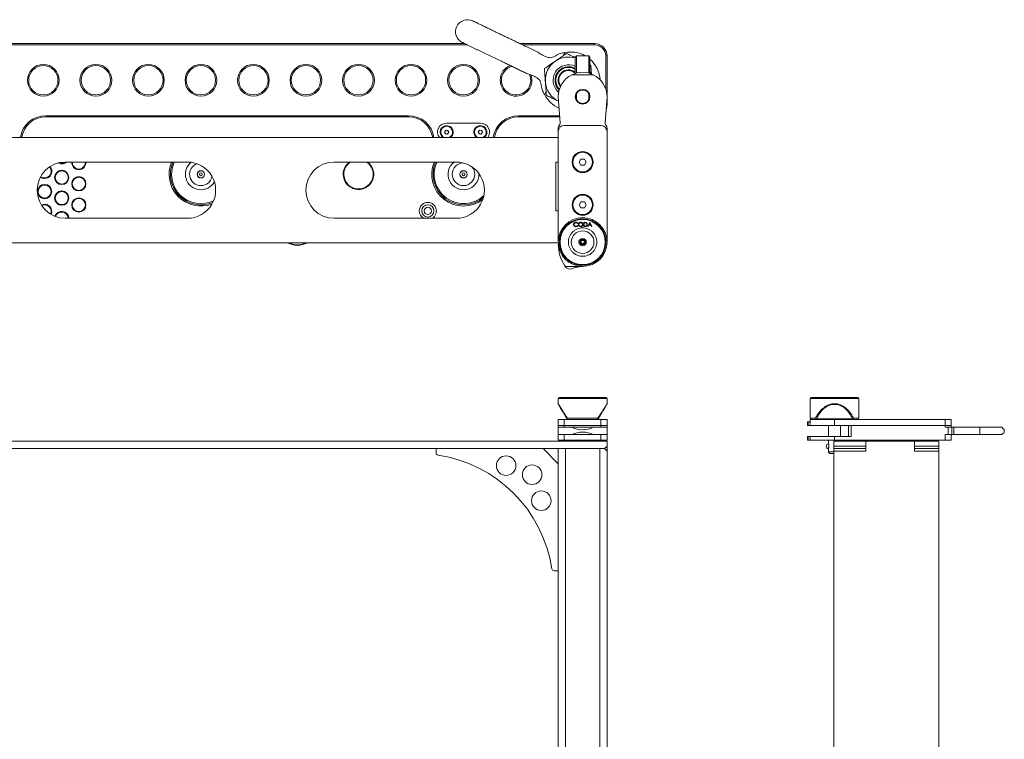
# Model space of a CAD drawing. Header units: millimetres. Extents: x -1676 to 1170, y -198 to 1090.
# Tile 8 of 20: x -1012 to -206, y 501 to 1090. Entities that reach past the tile are written whole.
import ezdxf

# ---------------------------------------------------------------- set-up
doc = ezdxf.new("R2010")
doc.units = ezdxf.units.MM

msp = doc.modelspace()

# ---------------------------------------------------------------- linework, layer by layer
at = {"color": 7, "linetype": 'Continuous', "lineweight": 15}
for p, q in [((-645.501, 1069.885), (-1167.636, 1069.885)), ((-1165.555, 1070.885), (-647.581, 1070.885)), ((-602.398, 1070.885), (-541.068, 1070.885)), ((-541.068, 1069.885), (-600.321, 1069.885)), ((-541.068, 1069.885), (-541.068, 1070.885)), ((-556.068, 1060.885), (-557.068, 1059.885)), ((-557.068, 1046.463), (-557.068, 1059.885)), ((-546.068, 1060.885), (-556.068, 1060.885)), ((-556.068, 1060.885), (-556.068, 1046.75)), ((-548.909, 1060.885), (-550.366, 1061.648)), ((-545.068, 1059.885), (-546.068, 1060.885)), ((-546.068, 1046.75), (-546.068, 1060.885)), ((-545.068, 1059.885), (-545.068, 1046.463)), ((-532.068, 1033.63), (-532.068, 1060.885)), ((-531.068, 1060.885), (-532.068, 1060.885)), ((-531.068, 1060.885), (-531.068, 1020.885)), ((-557.753, 1050.9), (-557.068, 1050.541)), ((-544.401, 1053.287), (-545.068, 1053.608)), ((-559.786, 1045.385), (-542.35, 1045.385)), ((-569.386, 1006.017), (-571.068, 1027.385)), ((-556.068, 1029.676), (-556.068, 1025.093)), ((-546.068, 1025.093), (-546.068, 1029.676)), ((-531.068, 1027.385), (-532.75, 1006.017)), ((-990.568, 1011.885), (-693.568, 1011.885)), ((-990.568, 1010.885), (-990.568, 1011.885)), ((-693.568, 1010.885), (-990.568, 1010.885)), ((-693.568, 1010.885), (-693.568, 1011.885)), ((-603.568, 1011.885), (-569.848, 1011.885)), ((-603.568, 1010.885), (-603.568, 1011.885)), ((-569.77, 1010.885), (-603.568, 1010.885)), ((-664.116, 998.441), (-663.195, 999.922)), ((-663.195, 999.922), (-661.453, 999.865)), ((-634.778, 1005.885), (-662.368, 1005.885)), ((-661.453, 999.865), (-660.63, 998.328)), ((-636.516, 998.441), (-635.595, 999.922)), ((-635.595, 999.922), (-633.853, 999.865)), ((-633.853, 999.865), (-633.03, 998.328)), ((-571.068, 998.885), (-571.068, 1001.301)), ((-536.068, 1003.885), (-566.068, 1003.885)), ((-531.068, 1001.301), (-531.068, 998.885)), ((-1278.068, 993.885), (-571.068, 993.885)), ((-663.294, 996.904), (-664.116, 998.441)), ((-661.551, 996.847), (-663.294, 996.904)), ((-660.63, 998.328), (-661.551, 996.847)), ((-635.694, 996.904), (-636.516, 998.441)), ((-633.951, 996.847), (-635.694, 996.904)), ((-633.03, 998.328), (-633.951, 996.847)), ((-571.068, 908.385), (-571.068, 998.885)), ((-531.068, 998.885), (-531.068, 908.385)), ((-552.512, 976.385), (-553.955, 973.885)), ((-549.625, 976.385), (-552.512, 976.385)), ((-548.181, 973.885), (-549.625, 976.385)), ((-974.568, 973.926), (-874.568, 973.926)), ((-754.568, 973.926), (-654.568, 973.926)), ((-573.068, 973.885), (-571.068, 973.885)), ((-573.068, 933.885), (-573.068, 973.885)), ((-553.955, 973.885), (-552.512, 971.385)), ((-552.512, 971.385), (-549.625, 971.385)), ((-549.625, 971.385), (-548.181, 973.885)), ((-552.512, 941.385), (-553.955, 938.885)), ((-553.955, 938.885), (-552.512, 936.385)), ((-549.625, 941.385), (-552.512, 941.385)), ((-552.512, 936.385), (-549.625, 936.385)), ((-548.181, 938.885), (-549.625, 941.385)), ((-549.625, 936.385), (-548.181, 938.885)), ((-874.568, 927.843), (-974.568, 927.843)), ((-654.568, 927.843), (-754.568, 927.843)), ((-571.068, 933.885), (-573.068, 933.885)), ((-555.053, 923.908), (-555.328, 923.698)), ((-555.328, 921.903), (-555.053, 921.695)), ((-550.117, 924.551), (-549.41, 924.551)), ((-550.117, 921.051), (-550.117, 924.551)), ((-549.033, 921.051), (-550.117, 921.051)), ((-549.557, 924.192), (-549.803, 924.192)), ((-549.803, 924.192), (-549.803, 921.409)), ((-549.803, 921.409), (-549.401, 921.409)), ((-546.797, 921.05), (-545.136, 924.55)), ((-546.454, 921.05), (-546.797, 921.05)), ((-545.922, 922.172), (-546.454, 921.05)), ((-544.335, 922.172), (-545.922, 922.172)), ((-545.118, 923.868), (-545.751, 922.531)), ((-545.751, 922.531), (-544.501, 922.531)), ((-545.136, 924.55), (-545.092, 924.55)), ((-544.501, 922.531), (-545.118, 923.868)), ((-545.092, 924.55), (-543.476, 921.05)), ((-543.818, 921.05), (-544.335, 922.172)), ((-543.476, 921.05), (-543.818, 921.05)), ((-571.078, 907.885), (-1278.058, 907.885)), ((-551.068, 888.385), (-564.309, 888.385)), ((-538.506, 892.822), (-538.458, 892.906)), ((-538.449, 892.897), (-538.335, 892.984)), ((-571.068, 780.23), (-571.068, 776.007)), ((-551.068, 781.23), (-569.568, 781.23)), ((-532.568, 781.23), (-551.068, 781.23)), ((-531.068, 776.007), (-531.068, 780.23)), ((-364.853, 780.23), (-364.853, 764.23)), ((-363.853, 781.23), (-325.853, 781.23)), ((-326.353, 781.23), (-363.353, 781.23)), ((-324.853, 764.23), (-324.853, 780.23)), ((-571.081, 763.23), (-571.081, 758.23)), ((-571.068, 763.23), (-571.081, 763.23)), ((-571.068, 758.23), (-571.081, 758.23)), ((-571.068, 758.23), (-571.068, 763.23)), ((-566.068, 763.23), (-571.068, 763.23)), ((-566.068, 758.23), (-571.068, 758.23)), ((-571.068, 758.23), (-571.068, 756.73)), ((-566.068, 758.23), (-566.068, 763.23)), ((-566.068, 763.23), (-536.068, 763.23)), ((-536.068, 758.23), (-566.068, 758.23)), ((-566.068, 756.73), (-566.068, 758.23)), ((-563.86, 763.715), (-563.72, 763.534)), ((-563.859, 763.715), (-563.86, 763.715)), ((-563.72, 763.534), (-563.859, 763.715)), ((-563.63, 764.23), (-538.506, 764.23)), ((-538.277, 763.715), (-538.416, 763.534)), ((-536.068, 763.23), (-536.068, 758.23)), ((-531.068, 763.23), (-536.068, 763.23)), ((-531.068, 758.23), (-536.068, 758.23)), ((-536.068, 758.23), (-536.068, 756.73)), ((-531.068, 758.23), (-531.068, 763.23)), ((-531.068, 756.73), (-531.068, 758.23)), ((-366.926, 761.23), (-366.926, 758.23)), ((-366.926, 761.23), (-366.537, 761.23)), ((-366.537, 758.23), (-366.926, 758.23)), ((-366.537, 761.23), (-366.537, 758.23)), ((-364.853, 761.23), (-366.537, 761.23)), ((-364.853, 758.23), (-366.537, 758.23)), ((-364.853, 763.23), (-364.853, 761.23)), ((-344.853, 763.23), (-364.853, 763.23)), ((-364.853, 758.23), (-364.853, 761.23)), ((-344.853, 758.23), (-364.853, 758.23)), ((-359.638, 763.715), (-359.977, 763.534)), ((-330.069, 763.715), (-359.638, 763.715)), ((-349.853, 758.23), (-349.853, 749.23)), ((-344.853, 758.23), (-344.853, 763.23)), ((-254.353, 763.23), (-344.853, 763.23)), ((-254.353, 758.23), (-344.853, 758.23)), ((-339.853, 749.23), (-339.853, 758.23)), ((-333.353, 758.23), (-333.353, 749.23)), ((-331.353, 758.23), (-331.353, 749.23)), ((-254.353, 758.23), (-331.353, 758.23)), ((-329.729, 763.534), (-330.069, 763.715)), ((-254.353, 758.23), (-254.353, 763.23)), ((-249.353, 763.23), (-254.353, 763.23)), ((-249.353, 758.23), (-254.353, 758.23)), ((-254.353, 758.23), (-254.353, 756.73)), ((-249.353, 758.23), (-249.353, 763.23)), ((-249.353, 756.73), (-249.353, 758.23)), ((-571.068, 756.73), (-571.068, 750.73)), ((-559.786, 756.73), (-571.068, 756.73)), ((-571.068, 750.73), (-559.786, 750.73)), ((-571.068, 746.23), (-571.068, 750.73)), ((-566.068, 750.73), (-566.068, 746.23)), ((-542.35, 756.73), (-559.786, 756.73)), ((-559.786, 750.73), (-542.35, 750.73)), ((-531.068, 756.73), (-542.35, 756.73)), ((-542.35, 750.73), (-531.068, 750.73)), ((-536.068, 750.73), (-536.068, 746.23)), ((-531.068, 750.73), (-531.068, 756.73)), ((-531.068, 750.73), (-531.068, 746.23)), ((-251.936, 756.73), (-254.353, 756.73)), ((-254.353, 750.73), (-251.936, 750.73)), ((-254.353, 746.23), (-254.353, 750.73)), ((-251.936, 750.73), (-251.936, 756.73)), ((-248.68, 756.73), (-251.936, 756.73)), ((-251.936, 750.73), (-248.68, 750.73)), ((-249.353, 750.73), (-249.353, 746.23)), ((-248.68, 750.73), (-248.68, 756.73)), ((-247.221, 756.73), (-248.68, 756.73)), ((-248.68, 750.73), (-247.221, 750.73)), ((-247.221, 750.73), (-247.221, 756.73)), ((-225.853, 756.73), (-247.221, 756.73)), ((-247.221, 750.73), (-225.853, 750.73)), ((-225.853, 756.73), (-225.853, 750.73)), ((-207.853, 756.73), (-225.853, 756.73)), ((-225.853, 750.73), (-207.853, 750.73)), ((-205.853, 752.73), (-205.853, 754.73)), ((-531.068, 745.23), (-1318.068, 745.23)), ((-571.081, 749.23), (-571.081, 746.23)), ((-571.068, 749.23), (-571.081, 749.23)), ((-571.068, 746.23), (-571.081, 746.23)), ((-566.068, 746.23), (-571.068, 746.23)), ((-570.568, 745.73), (-570.568, 745.23)), ((-558.434, 745.73), (-570.568, 745.73)), ((-536.068, 746.23), (-566.068, 746.23)), ((-558.434, 745.73), (-558.434, 745.23)), ((-543.703, 745.73), (-558.434, 745.73)), ((-556.068, 746.23), (-556.068, 745.73)), ((-555.068, 746.23), (-555.068, 745.73)), ((-547.068, 745.73), (-547.068, 746.23)), ((-546.068, 745.73), (-546.068, 746.23)), ((-543.703, 745.73), (-543.703, 745.23)), ((-531.568, 745.73), (-543.703, 745.73)), ((-531.068, 746.23), (-536.068, 746.23)), ((-531.568, 745.73), (-531.568, 745.23)), ((-531.068, 741.23), (-531.068, 745.23)), ((-366.926, 749.23), (-366.926, 746.23)), ((-366.926, 749.23), (-366.537, 749.23)), ((-366.537, 746.23), (-366.926, 746.23)), ((-366.537, 749.23), (-366.537, 746.23)), ((-364.853, 749.23), (-366.537, 749.23)), ((-364.853, 746.23), (-366.537, 746.23)), ((-364.853, 746.23), (-364.853, 749.23)), ((-344.853, 749.23), (-364.853, 749.23)), ((-344.853, 746.23), (-364.853, 746.23)), ((-349.853, 746.23), (-349.853, 743.21)), ((-345.353, 741.23), (-345.353, 745.23)), ((-319.353, 745.23), (-345.353, 745.23)), ((-344.853, 746.23), (-344.853, 749.23)), ((-331.353, 749.23), (-344.853, 749.23)), ((-254.353, 746.23), (-344.853, 746.23)), ((-339.853, 745.23), (-339.853, 746.23)), ((-338.853, 745.73), (-338.853, 745.23)), ((-259.853, 745.73), (-338.853, 745.73)), ((-319.353, 741.23), (-319.353, 745.23)), ((-319.353, 737.23), (-319.353, 745.23)), ((-319.353, 745.23), (-279.353, 745.23)), ((-318.353, 746.23), (-318.353, 745.73)), ((-310.353, 745.73), (-310.353, 746.23)), ((-283.353, 746.23), (-283.353, 745.73)), ((-279.353, 741.23), (-279.353, 745.23)), ((-259.353, 745.23), (-279.353, 745.23)), ((-279.353, 745.23), (-279.353, 737.23)), ((-275.353, 745.73), (-275.353, 746.23)), ((-259.853, 745.73), (-259.853, 745.23)), ((-259.353, 741.23), (-259.353, 745.23)), ((-249.353, 746.23), (-254.353, 746.23)), ((-533.068, 739.23), (-1316.068, 739.23)), ((-671.068, 735.96), (-671.068, 739.23)), ((-583.381, 739.23), (-571.068, 726.917)), ((-571.068, 739.23), (-565.068, 739.23)), ((-571.068, 488.33), (-571.068, 739.23)), ((-565.068, 488.33), (-565.068, 739.23)), ((-537.068, 470.946), (-537.068, 739.23)), ((-537.068, 739.23), (-533.068, 739.23)), ((-533.068, 739.23), (-531.068, 741.23)), ((-531.068, 737.23), (-533.068, 739.23)), ((-531.068, 737.23), (-531.068, 741.23)), ((-531.068, 447.73), (-531.068, 737.23)), ((-349.853, 739.25), (-349.853, 736.73)), ((-349.853, 736.73), (-348.853, 735.23)), ((-349.853, 736.73), (-345.353, 736.73)), ((-348.853, 735.23), (-345.353, 735.23)), ((-345.353, 741.23), (-319.353, 741.23)), ((-345.353, 739.23), (-345.353, 741.23)), ((-319.353, 739.23), (-345.353, 739.23)), ((-345.353, 737.23), (-345.353, 739.23)), ((-319.353, 737.23), (-345.353, 737.23)), ((-345.353, 147.23), (-345.353, 737.23)), ((-279.353, 741.23), (-259.353, 741.23)), ((-259.353, 739.23), (-279.353, 739.23)), ((-259.353, 737.23), (-279.353, 737.23)), ((-259.353, 741.23), (-259.353, 739.23)), ((-259.353, 739.23), (-259.353, 737.23)), ((-259.353, 737.23), (-259.353, 147.23)), ((-571.068, 639.23), (-574.337, 639.23))]:
    msp.add_line(p, q, dxfattribs=at)
at = {"color": 8, "linetype": 'Continuous', "lineweight": 15}
for p, q in [((-531.068, 1020.885), (-531.58, 1020.885)), ((-635.905, 963.885), (-635.916, 964.413)), ((-531.068, 780.23), (-571.068, 780.23)), ((-324.853, 780.23), (-364.853, 780.23)), ((-364.853, 764.23), (-360.416, 764.23)), ((-329.29, 764.23), (-324.853, 764.23))]:
    msp.add_line(p, q, dxfattribs=at)
at = {"color": 7, "linetype": 'Continuous', "lineweight": 15, "flags": 128}
for points in [[(-544.273, 1046.195), (-544.591, 1047.188), (-545.068, 1048.411)], [(-986.206, 930.998), (-985.837, 932.027), (-985.653, 933.481)], [(-205.853, 754.73), (-205.98, 754.857), (-206.359, 755.236), (-206.986, 755.863), (-207.853, 756.73)], [(-207.853, 750.73), (-206.986, 751.596), (-206.359, 752.223), (-205.98, 752.603), (-205.853, 752.73)]]:
    msp.add_lwpolyline(points, dxfattribs=at)
at = {"color": 7, "linetype": 'Continuous', "lineweight": 15}
for centre, radius in [((-992.568, 1040.885), 13), ((-992.568, 1040.885), 12), ((-949.568, 1040.885), 13), ((-949.568, 1040.885), 12), ((-906.568, 1040.885), 13), ((-906.568, 1040.885), 12), ((-863.568, 1040.885), 13), ((-863.568, 1040.885), 12), ((-820.568, 1040.885), 13), ((-820.568, 1040.885), 12), ((-777.568, 1040.885), 13), ((-777.568, 1040.885), 12), ((-734.568, 1040.885), 13), ((-734.568, 1040.885), 12), ((-691.568, 1040.885), 13), ((-691.568, 1040.885), 12), ((-648.568, 1040.885), 13), ((-648.568, 1040.885), 12), ((-551.068, 1027.385), 6), ((-551.068, 1027.385), 5.5), ((-551.068, 973.885), 8.6), ((-551.068, 973.885), 8), ((-977.503, 961.285), 5.85), ((-977.503, 961.285), 5.35), ((-963.503, 956.096), 5.85), ((-963.503, 956.096), 5.35), ((-863.568, 963.885), 3), ((-863.568, 963.885), 2.9), ((-863.568, 963.885), 1.149), ((-648.568, 963.885), 3), ((-648.568, 963.885), 2.9), ((-648.568, 963.885), 1.149), ((-991.503, 949.757), 5.85), ((-991.503, 949.757), 5.35), ((-977.503, 944.401), 5.85), ((-977.503, 944.401), 5.35), ((-963.503, 938.739), 5.85), ((-963.503, 938.739), 5.35), ((-551.068, 938.885), 8.6), ((-551.068, 938.885), 8), ((-677.763, 933.885), 5), ((-677.763, 933.885), 3), ((-551.068, 908.385), 20), ((-551.068, 908.385), 18.5), ((-551.068, 908.385), 9.245), ((-551.068, 908.385), 3), ((-551.068, 908.385), 2.25), ((-551.068, 908.385), 1.9), ((-551.068, 908.385), 1.4), ((-613.693, 725.355), 8), ((-592.407, 717.891), 8), ((-584.943, 696.605), 8)]:
    msp.add_circle(centre, radius, dxfattribs=at)
for centre, radius, start, end in [((-645.347, 1080.686), 9.8, 64.319703, 154.325792), ((-645.348, 1080.684), 9.8, 154.317648, 244.32389), ((-560.766, 1040.018), 24, 64.321733, 101.502515), ((-541.068, 1060.885), 10, 0, 90), ((-541.068, 1060.885), 9, 0, 90), ((-562.568, 1040.885), 19.05, 124.321733, 184.321733), ((-562.568, 1040.885), 19.05, 73.219025, 124.321733), ((-560.766, 1040.018), 24, 3.314345, 49.151344), ((-605.568, 1040.885), 13, 110.757831, 180), ((-605.568, 1040.885), 12, 105.829893, 180), ((-562.568, 1040.885), 12.7, 64.321733, 230.112453), ((-562.568, 1040.885), 11.113, 64.321733, 225.956876), ((-562.568, 1040.885), 11, 60, 225.646663), ((-562.568, 1040.885), 10.5, 58.411864, 224.236635), ((-562.568, 1040.885), 8.5, 49.679785, 217.907131), ((-562.568, 1040.885), 8, 46.567463, 216.080504), ((-605.568, 1040.885), 13, 180, 19.936564), ((-605.568, 1040.885), 12, 180, 24.10828), ((-551.068, 1027.385), 20, 115.841933, 180), ((-551.068, 1027.385), 20, 64.158067, 115.841933), ((-551.068, 1027.385), 20, 0, 64.158067), ((-562.568, 1040.885), 19.05, 184.321733, 244.321733), ((-560.766, 1040.018), 24, 207.126892, 246.514576), ((-541.068, 1020.885), 10, 336.570582, 0), ((-990.568, 990.885), 21, 90, 171.786789), ((-990.568, 990.885), 20, 90, 171.373073), ((-693.568, 990.885), 21, 8.213211, 90), ((-693.568, 990.885), 20, 8.626927, 90), ((-603.568, 990.885), 21, 90, 171.786789), ((-603.568, 990.885), 20, 90, 171.373073), ((-662.368, 998.385), 7.5, 90, 216.869898), ((-662.373, 998.385), 5.4, 0, 236.44269), ((-662.373, 998.385), 4.82, 28.136783, 249.004722), ((-662.373, 998.385), 1.51, 88.136783, 148.136783), ((-662.373, 998.385), 1.51, 28.136783, 88.136783), ((-662.373, 998.385), 4.82, 290.995278, 28.136783), ((-634.773, 998.385), 5.4, 0, 236.44269), ((-634.773, 998.385), 4.82, 28.136783, 249.004722), ((-634.773, 998.385), 1.51, 88.136783, 148.136783), ((-634.778, 998.385), 7.5, 323.130102, 90), ((-634.773, 998.385), 1.51, 28.136783, 88.136783), ((-634.773, 998.385), 4.82, 290.995278, 28.136783), ((-566.068, 1001.301), 5, 139.365668, 180), ((-566.068, 998.885), 5, 90, 180), ((-571.38, 1005.86), 2, 319.365668, 4.5), ((-536.068, 998.885), 5, 0, 90), ((-530.756, 1005.86), 2, 175.5, 220.634332), ((-536.068, 1001.301), 5, 0, 40.634332), ((-662.373, 998.385), 1.51, 148.136783, 208.136783), ((-662.373, 998.385), 1.51, 208.136783, 268.136783), ((-662.373, 998.385), 1.51, 268.136783, 328.136783), ((-662.373, 998.385), 1.51, 328.136783, 28.136783), ((-662.373, 998.385), 5.4, 303.55731, 0), ((-634.773, 998.385), 1.51, 148.136783, 208.136783), ((-634.773, 998.385), 1.51, 208.136783, 268.136783), ((-634.773, 998.385), 1.51, 268.136783, 328.136783), ((-634.773, 998.385), 1.51, 328.136783, 28.136783), ((-634.773, 998.385), 5.4, 303.55731, 0), ((-974.568, 950.885), 23.042, 90, 270), ((-991.503, 966.238), 5.35, 232.545369, 43.064904), ((-991.503, 966.238), 5.85, 270, 42.266655), ((-977.503, 978.302), 5.85, 240.918501, 270), ((-977.503, 978.302), 5.35, 247.110862, 305.11729), ((-977.503, 978.302), 5.85, 270, 311.577076), ((-963.503, 973.472), 5.85, 175.547473, 270), ((-963.503, 973.472), 5.35, 175.130388, 4.869612), ((-963.503, 973.472), 5.85, 270, 4.452527), ((-863.568, 963.885), 26, 157.280799, 290.335728), ((-863.568, 963.885), 24, 155.2664, 295.562915), ((-874.568, 950.885), 23.042, 269.999997, 90.000003), ((-754.568, 950.885), 23.042, 90, 270), ((-734.568, 963.885), 12.5, 126.550953, 180), ((-734.568, 963.885), 12.5, 180, 53.449047), ((-734.568, 963.885), 12, 180, 56.803687), ((-734.568, 963.885), 12, 123.196313, 180), ((-648.568, 963.885), 26, 157.280799, 307.176846), ((-648.568, 963.885), 24, 155.2664, 313.885617), ((-654.568, 950.885), 23.042, 269.999997, 90.000003), ((-991.503, 966.238), 5.85, 233.343618, 270), ((-991.503, 933.481), 5.85, 0, 116.680611), ((-991.503, 933.481), 5.35, 335.429982, 116.132224), ((-677.763, 933.885), 7, 300.335255, 180), ((-977.503, 927.606), 5.85, 2.323001, 161.507901), ((-977.503, 927.606), 5.35, 2.54024, 161.740548), ((-677.763, 933.885), 7, 180, 239.664745), ((-784.528, 923.335), 17.5, 241.988963, 298.011037), ((-536.16, 907.455), 34.92, 182.217814, 211.23428), ((-564.309, 890.385), 2, 211.23428, 270), ((-536.16, 907.455), 34.92, 211.23428, 213.51805), ((-561.355, 891.369), 5.058, 219.206153, 292.615246), ((-551.068, 866.885), 21.5, 90, 112.829518), ((-570.068, 780.23), 1, 90, 180), ((-532.068, 780.23), 1, 0, 90), ((-363.853, 780.23), 1, 90, 180), ((-325.853, 780.23), 1, 0, 90), ((-363.853, 764.23), 1, 180, 270), ((-325.853, 764.23), 1, 270, 0), ((-551.068, 774.73), 20, 244.158067, 295.841933), ((-551.068, 732.73), 20, 64.158067, 115.841933), ((-349.555, 741.23), 2, 98.187889, 261.896267), ((-669.068, 735.96), 2, 180, 261.301394), ((-686.18, 624.118), 111.144, 8.698606, 81.301394), ((-574.337, 641.23), 2, 188.698606, 270)]:
    msp.add_arc(centre, radius, start, end, dxfattribs=at)
at = {"color": 8, "linetype": 'Continuous', "lineweight": 15}
for centre, radius, start, end in [((-863.568, 963.885), 25, 156.317769, 292.950336), ((-863.568, 963.885), 12.663, 128.996512, 330.530778), ((-863.568, 963.885), 9.25, 110.218145, 349.309144), ((-648.568, 963.885), 25, 156.317769, 310.530359), ((-648.568, 963.885), 12.663, 127.532902, 0), ((-648.568, 963.885), 9.25, 90.075978, 0), ((-648.568, 963.885), 9.25, 0, 40.373749), ((-784.528, 923.335), 17.25, 243.592323, 296.407677)]:
    msp.add_arc(centre, radius, start, end, dxfattribs=at)
at = {"color": 7, "linetype": 'Continuous', "lineweight": 15}
for points, knots in [([(-565.546, 1063.537), (-566.101, 1063.481), (-567.344, 1063.356), (-569.341, 1062.96), (-571.441, 1061.897), (-573.51, 1060.736), (-575.474, 1059.705), (-577.432, 1059.261), (-579.184, 1059.546), (-581.722, 1060.258), (-584.915, 1062.009), (-588.825, 1064.581), (-593.156, 1066.626), (-597.252, 1068.401), (-601.145, 1070.265), (-604.984, 1072.151), (-608.799, 1074.001), (-612.286, 1075.671), (-615.569, 1077.241), (-618.743, 1078.763), (-621.967, 1080.315), (-625.191, 1081.868), (-628.28, 1083.354), (-631.386, 1084.847), (-634.367, 1086.28), (-637.063, 1087.576), (-639.24, 1088.623), (-640.793, 1089.37), (-640.996, 1089.467), (-641.101, 1089.517)], [0, 0, 0, 0, 0.0161071, 0.0360906, 0.0579696, 0.0831919, 0.104395, 0.1215286, 0.1399236, 0.1552434, 0.1994654, 0.2468758, 0.2945575, 0.3410131, 0.3861778, 0.4272826, 0.4660919, 0.5081606, 0.5380033, 0.5714766, 0.6119267, 0.6469011, 0.6858137, 0.728507, 0.7749834, 0.8253772, 0.8797302, 0.9379229, 1, 1, 1, 1]), ([(-649.594, 1071.852), (-649.515, 1071.815), (-649.364, 1071.742), (-648.203, 1071.184), (-646.582, 1070.404), (-644.597, 1069.45), (-642.408, 1068.397), (-640.148, 1067.31), (-637.917, 1066.237), (-635.063, 1064.865), (-631.407, 1063.111), (-626.825, 1060.91), (-622.183, 1058.669), (-617.89, 1056.594), (-613.965, 1054.72), (-610.407, 1053.044), (-607.004, 1051.421), (-603.791, 1049.772), (-600.489, 1048.052), (-597.035, 1046.465), (-593.701, 1045.349), (-591.324, 1044.446), (-589.838, 1043.714), (-588.818, 1043.134), (-587.643, 1042.304), (-586.576, 1041.368), (-585.618, 1040.014), (-585.059, 1038.067), (-584.688, 1035.72), (-584.267, 1033.379), (-583.663, 1031.512), (-582.8, 1030.161), (-582.331, 1029.404), (-582.121, 1029.065)], [0, 0, 0, 0, 0.05390059, 0.10405334, 0.15051404, 0.19321132, 0.23211418, 0.26726651, 0.2987283, 0.32667958, 0.37989552, 0.43156365, 0.48167977, 0.53043487, 0.56818264, 0.60666696, 0.64524803, 0.68196846, 0.72046056, 0.75847913, 0.79546993, 0.8242665, 0.83351259, 0.84481936, 0.85865411, 0.87542198, 0.88563269, 0.90607335, 0.93276131, 0.95413909, 0.9743861, 0.98852621, 1, 1, 1, 1]), ([(-582.393, 1050.416), (-580.918, 1051.423), (-577.94, 1053.456), (-574.862, 1055.557), (-573.309, 1056.618)], [0, 0, 0, 0, 0.4954581, 1, 1, 1, 1]), ([(-573.309, 1056.618), (-573.094, 1056.765), (-571.463, 1057.878), (-568.389, 1059.977), (-565.622, 1061.866), (-564.226, 1062.819)], [0, 0, 0, 0, 0.0701083, 0.5307937, 1, 1, 1, 1]), ([(-566.706, 1061.126), (-566.629, 1061.285), (-566.21, 1062.157), (-565.773, 1063.066), (-565.465, 1063.707), (-565.547, 1063.537), (-565.547, 1063.537)], [0, 0, 0, 0, 0.1007696, 0.5506836, 0.9998294, 1, 1, 1, 1]), ([(-557.068, 1059.378), (-558.262, 1059.952), (-560.682, 1061.115), (-563.034, 1062.246), (-564.226, 1062.819)], [0, 0, 0, 0, 0.4935233, 1, 1, 1, 1]), ([(-581.564, 1039.449), (-581.584, 1039.709), (-581.732, 1041.678), (-582.013, 1045.39), (-582.265, 1048.731), (-582.393, 1050.416)], [0, 0, 0, 0, 0.07010783, 0.53079366, 1, 1, 1, 1]), ([(-544.401, 1053.287), (-544.267, 1051.511), (-544.084, 1049.09), (-543.895, 1046.588), (-543.845, 1045.922)], [0, 0, 0, 0, 0.7338542, 1, 1, 1, 1]), ([(-580.735, 1028.482), (-580.87, 1030.263), (-581.141, 1033.858), (-581.422, 1037.574), (-581.564, 1039.449)], [0, 0, 0, 0, 0.4954579, 1, 1, 1, 1]), ([(-582.116, 1029.075), (-582.066, 1029.179), (-581.964, 1029.39), (-581.46, 1030.439), (-581.039, 1031.314), (-580.961, 1031.476)], [0, 0, 0, 0, 0.4437807, 0.896816, 1, 1, 1, 1]), ([(-570.823, 1023.716), (-571.723, 1024.149), (-573.844, 1025.168), (-577.171, 1026.768), (-579.543, 1027.909), (-580.735, 1028.482)], [0, 0, 0, 0, 0.2684067, 0.6323728, 1, 1, 1, 1]), ([(-570.068, 908.385), (-570.006, 909.544), (-569.879, 911.931), (-568.822, 915.472), (-567.069, 918.877), (-564.599, 921.915), (-562.058, 923.979), (-559.823, 925.284), (-557.539, 926.324), (-554.614, 927.166), (-551.068, 927.491), (-547.522, 927.166), (-543.981, 926.148), (-540.576, 924.383), (-537.537, 921.916), (-535.474, 919.374), (-534.169, 917.14), (-533.129, 914.856), (-532.287, 911.93), (-531.962, 908.384), (-532.287, 904.838), (-533.305, 901.297), (-535.069, 897.892), (-537.537, 894.854), (-540.079, 892.79), (-542.313, 891.485), (-544.597, 890.445), (-547.523, 889.603), (-551.068, 889.278), (-554.614, 889.604), (-558.155, 890.622), (-561.561, 892.386), (-564.599, 894.854), (-566.662, 897.395), (-567.968, 899.63), (-569.004, 901.914), (-569.88, 904.839), (-570.007, 907.226), (-570.068, 908.385)], [0, 0, 0, 0, 0.02912418, 0.05999293, 0.09214502, 0.12497936, 0.15781374, 0.1739082, 0.19000709, 0.22087581, 0.25000001, 0.27912419, 0.30999293, 0.34214499, 0.37497939, 0.40781377, 0.42390821, 0.44000709, 0.47087584, 0.50000003, 0.52912421, 0.55999295, 0.59214499, 0.62497937, 0.65781376, 0.67390821, 0.69000709, 0.72087581, 0.75000001, 0.77912422, 0.80999294, 0.84214499, 0.87497935, 0.90781375, 0.92390818, 0.94000707, 0.97087581, 1, 1, 1, 1]), ([(-551.068, 920.014), (-550.359, 919.976), (-548.898, 919.898), (-546.73, 919.251), (-544.646, 918.178), (-542.787, 916.666), (-541.276, 914.806), (-540.196, 912.722), (-539.573, 910.555), (-539.374, 908.384), (-539.573, 906.214), (-540.196, 904.047), (-541.276, 901.963), (-542.787, 900.103), (-544.646, 898.592), (-546.731, 897.513), (-548.898, 896.89), (-551.068, 896.691), (-553.239, 896.89), (-555.406, 897.513), (-557.49, 898.592), (-559.35, 900.103), (-560.86, 901.963), (-561.94, 904.047), (-562.563, 906.214), (-562.762, 908.385), (-562.563, 910.555), (-561.94, 912.722), (-560.86, 914.807), (-559.35, 916.666), (-557.49, 918.178), (-555.406, 919.251), (-553.238, 919.898), (-551.777, 919.976), (-551.068, 920.014)], [0, 0, 0, 0, 0.029129, 0.0600028, 0.0921602, 0.125, 0.1578398, 0.1899972, 0.220871, 0.25, 0.279129, 0.3100028, 0.3421601, 0.375, 0.4078398, 0.4399972, 0.470871, 0.5, 0.529129, 0.5600028, 0.5921602, 0.625, 0.6578398, 0.6899971, 0.720871, 0.75, 0.779129, 0.8100028, 0.8421602, 0.875, 0.9078398, 0.9399972, 0.970871, 1, 1, 1, 1]), ([(-558.463, 922.821), (-558.431, 923.095), (-558.367, 923.644), (-557.85, 924.245), (-557.226, 924.592), (-556.796, 924.624), (-556.58, 924.64)], [0, 0, 0, 0, 0.27951081, 0.5590797, 0.77937378, 1, 1, 1, 1]), ([(-558.02, 921.573), (-558.164, 921.785), (-558.423, 922.164), (-558.451, 922.62), (-558.463, 922.821)], [0, 0, 0, 0, 0.5590286, 1, 1, 1, 1]), ([(-556.6, 924.281), (-556.823, 924.256), (-557.27, 924.205), (-557.791, 923.825), (-558.101, 923.325), (-558.133, 922.973), (-558.149, 922.797)], [0, 0, 0, 0, 0.2798553, 0.5595201, 0.779686, 1, 1, 1, 1]), ([(-558.149, 922.797), (-558.123, 922.571), (-558.069, 922.118), (-557.631, 921.63), (-557.111, 921.357), (-556.756, 921.332), (-556.578, 921.32)], [0, 0, 0, 0, 0.27943608, 0.55892203, 0.77928396, 1, 1, 1, 1]), ([(-556.576, 920.961), (-556.886, 920.987), (-557.439, 921.034), (-557.842, 921.408), (-558.02, 921.573)], [0, 0, 0, 0, 0.55980365, 1, 1, 1, 1]), ([(-555.328, 923.698), (-555.531, 923.887), (-555.894, 924.224), (-556.383, 924.264), (-556.6, 924.281)], [0, 0, 0, 0, 0.5584275, 1, 1, 1, 1]), ([(-556.58, 924.64), (-556.244, 924.603), (-555.644, 924.537), (-555.234, 924.1), (-555.053, 923.908)], [0, 0, 0, 0, 0.5595166, 1, 1, 1, 1]), ([(-556.578, 921.32), (-556.307, 921.353), (-555.823, 921.412), (-555.48, 921.753), (-555.328, 921.903)], [0, 0, 0, 0, 0.5587735, 1, 1, 1, 1]), ([(-555.053, 921.695), (-555.161, 921.571), (-555.377, 921.324), (-555.896, 921.027), (-556.318, 920.986), (-556.576, 920.961)], [0, 0, 0, 0, 0.28041007, 0.56079454, 1, 1, 1, 1]), ([(-554.515, 922.785), (-554.482, 923.055), (-554.418, 923.595), (-553.939, 924.21), (-553.334, 924.577), (-552.91, 924.619), (-552.697, 924.64)], [0, 0, 0, 0, 0.2797298, 0.5593254, 0.7796801, 1, 1, 1, 1]), ([(-552.669, 920.961), (-552.941, 920.991), (-553.483, 921.051), (-554.086, 921.546), (-554.458, 922.146), (-554.496, 922.572), (-554.515, 922.785)], [0, 0, 0, 0, 0.2796636, 0.5593532, 0.7796351, 1, 1, 1, 1]), ([(-552.682, 924.281), (-552.903, 924.253), (-553.345, 924.195), (-553.85, 923.805), (-554.153, 923.31), (-554.185, 922.961), (-554.201, 922.787)], [0, 0, 0, 0, 0.2796257, 0.5593478, 0.7796284, 1, 1, 1, 1]), ([(-554.201, 922.787), (-554.174, 922.566), (-554.12, 922.125), (-553.697, 921.649), (-553.201, 921.362), (-552.855, 921.334), (-552.682, 921.32)], [0, 0, 0, 0, 0.2794147, 0.5590762, 0.7794775, 1, 1, 1, 1]), ([(-552.697, 924.64), (-552.423, 924.612), (-551.875, 924.554), (-551.261, 924.057), (-550.889, 923.448), (-550.853, 923.017), (-550.835, 922.802)], [0, 0, 0, 0, 0.2797671, 0.5593591, 0.77957238, 1, 1, 1, 1]), ([(-551.149, 922.803), (-551.176, 923.025), (-551.23, 923.469), (-551.656, 923.951), (-552.16, 924.23), (-552.508, 924.264), (-552.682, 924.281)], [0, 0, 0, 0, 0.2794684, 0.5588703, 0.7795156, 1, 1, 1, 1]), ([(-552.682, 921.32), (-552.46, 921.345), (-552.015, 921.396), (-551.5, 921.779), (-551.198, 922.278), (-551.165, 922.628), (-551.149, 922.803)], [0, 0, 0, 0, 0.27982981, 0.55938709, 0.7796527, 1, 1, 1, 1]), ([(-550.835, 922.802), (-550.866, 922.53), (-550.928, 921.987), (-551.426, 921.385), (-552.029, 921.015), (-552.456, 920.979), (-552.669, 920.961)], [0, 0, 0, 0, 0.2796318, 0.5593428, 0.7795974, 1, 1, 1, 1]), ([(-548.481, 924.093), (-548.681, 924.128), (-549.037, 924.191), (-549.398, 924.191), (-549.557, 924.192)], [0, 0, 0, 0, 0.5595424, 1, 1, 1, 1]), ([(-549.41, 924.551), (-549.2, 924.55), (-548.825, 924.55), (-548.46, 924.463), (-548.3, 924.424)], [0, 0, 0, 0, 0.560445, 1, 1, 1, 1]), ([(-549.401, 921.409), (-549.213, 921.409), (-548.876, 921.408), (-548.546, 921.471), (-548.401, 921.499)], [0, 0, 0, 0, 0.5604262, 1, 1, 1, 1]), ([(-547.245, 922.756), (-547.271, 922.494), (-547.322, 921.969), (-547.775, 921.343), (-548.413, 921.069), (-548.825, 921.057), (-549.033, 921.051)], [0, 0, 0, 0, 0.2801235, 0.5592479, 0.7788364, 1, 1, 1, 1]), ([(-547.56, 922.757), (-547.571, 922.921), (-547.593, 923.248), (-547.811, 923.66), (-548.12, 923.955), (-548.361, 924.047), (-548.481, 924.093)], [0, 0, 0, 0, 0.2801793, 0.559764, 0.7797973, 1, 1, 1, 1]), ([(-548.401, 921.499), (-548.261, 921.56), (-547.982, 921.682), (-547.629, 922.125), (-547.586, 922.517), (-547.56, 922.757)], [0, 0, 0, 0, 0.28053683, 0.56101382, 1, 1, 1, 1]), ([(-548.3, 924.424), (-548.122, 924.338), (-547.765, 924.165), (-547.332, 923.575), (-547.278, 923.067), (-547.245, 922.756)], [0, 0, 0, 0, 0.2802638, 0.5607136, 1, 1, 1, 1]), ([(-571.068, 776.01), (-571.062, 775.919), (-571.05, 775.737), (-570.966, 775.571), (-570.923, 775.489)], [0, 0, 0, 0, 0.5015036, 1, 1, 1, 1]), ([(-571.068, 776.007), (-571.044, 775.969), (-570.996, 775.892), (-570.607, 775.277), (-569.987, 774.294), (-569.12, 772.923), (-568.023, 771.185), (-566.734, 769.145), (-565.256, 766.804), (-564.189, 765.115), (-563.63, 764.23)], [0, 0, 0, 0, 0.09993672, 0.20322397, 0.31393227, 0.43403728, 0.56110962, 0.70124514, 0.84332671, 1, 1, 1, 1]), ([(-563.86, 763.715), (-564.382, 764.585), (-565.393, 766.271), (-566.793, 768.604), (-568.026, 770.66), (-569.067, 772.394), (-569.896, 773.776), (-570.484, 774.756), (-570.847, 775.361), (-570.892, 775.436), (-570.913, 775.47)], [0, 0, 0, 0, 0.157737, 0.3056265, 0.4466807, 0.577016, 0.6973205, 0.8090128, 0.9117964, 1, 1, 1, 1]), ([(-532.068, 781.23), (-532.13, 781.23), (-532.257, 781.23), (-533.314, 781.23), (-535.067, 781.23), (-537.537, 781.23), (-540.078, 781.23), (-542.313, 781.23), (-544.597, 781.23), (-547.522, 781.23), (-551.068, 781.23), (-554.614, 781.23), (-558.155, 781.23), (-561.56, 781.23), (-564.598, 781.23), (-566.663, 781.23), (-567.966, 781.23), (-569.015, 781.23), (-569.796, 781.23), (-570.175, 781.23), (-570.068, 781.23), (-570.068, 781.23)], [0, 0, 0, 0, 0.0582482, 0.1199855, 0.1842893, 0.2499579, 0.3156264, 0.3478153, 0.3800129, 0.4417501, 0.4999983, 0.5582465, 0.6199837, 0.6842877, 0.7499562, 0.8156246, 0.8478135, 0.8800112, 0.9417484, 0.9999966, 1, 1, 1, 1]), ([(-538.506, 764.23), (-537.947, 765.115), (-536.88, 766.804), (-535.402, 769.145), (-534.113, 771.185), (-533.016, 772.923), (-532.149, 774.294), (-531.529, 775.277), (-531.14, 775.892), (-531.092, 775.969), (-531.068, 776.007)], [0, 0, 0, 0, 0.1566719, 0.2987548, 0.4388886, 0.5659627, 0.686066, 0.7967761, 0.9000631, 1, 1, 1, 1]), ([(-538.277, 763.715), (-537.755, 764.585), (-536.743, 766.271), (-535.343, 768.604), (-534.11, 770.66), (-533.07, 772.394), (-532.241, 773.776), (-531.652, 774.756), (-531.289, 775.361), (-531.245, 775.436), (-531.224, 775.47)], [0, 0, 0, 0, 0.157737, 0.3056264, 0.4466806, 0.5770158, 0.6973203, 0.8090125, 0.911796, 1, 1, 1, 1]), ([(-531.213, 775.489), (-531.171, 775.571), (-531.086, 775.737), (-531.074, 775.919), (-531.068, 776.01)], [0, 0, 0, 0, 0.498496, 1, 1, 1, 1]), ([(-360.416, 764.23), (-359.935, 765.115), (-359.019, 766.804), (-357.348, 769.145), (-355.542, 771.185), (-353.56, 772.923), (-351.474, 774.294), (-349.3, 775.277), (-347.085, 775.892), (-345.589, 775.969), (-344.853, 776.007)], [0, 0, 0, 0, 0.1566716, 0.2987544, 0.4388883, 0.5659628, 0.6860655, 0.7967758, 0.9000623, 1, 1, 1, 1]), ([(-359.638, 763.715), (-359.19, 764.585), (-358.322, 766.271), (-356.743, 768.604), (-355.02, 770.659), (-353.141, 772.394), (-351.154, 773.774), (-349.089, 774.763), (-346.979, 775.36), (-344.853, 775.557), (-342.728, 775.36), (-340.618, 774.763), (-338.553, 773.774), (-336.565, 772.395), (-334.687, 770.66), (-332.964, 768.604), (-331.384, 766.272), (-330.516, 764.586), (-330.069, 763.715)], [0, 0, 0, 0, 0.0779833, 0.1510976, 0.2208322, 0.2852682, 0.3447446, 0.3999636, 0.4507781, 0.5000001, 0.5492101, 0.6000369, 0.6552432, 0.7147322, 0.7791556, 0.8489029, 0.9220096, 1, 1, 1, 1]), ([(-344.853, 776.007), (-344.117, 775.969), (-342.621, 775.892), (-340.407, 775.277), (-338.233, 774.294), (-336.147, 772.923), (-334.164, 771.185), (-332.358, 769.145), (-330.687, 766.804), (-329.771, 765.115), (-329.29, 764.23)], [0, 0, 0, 0, 0.09993694, 0.20322347, 0.31393221, 0.43403692, 0.56110944, 0.70124556, 0.84332641, 1, 1, 1, 1]), ([(-563.72, 763.534), (-563.731, 763.638), (-563.755, 763.847), (-563.671, 764.102), (-563.63, 764.23)], [0, 0, 0, 0, 0.4994609, 1, 1, 1, 1]), ([(-563.002, 763.23), (-563.135, 763.243), (-563.399, 763.269), (-563.613, 763.446), (-563.72, 763.534)], [0, 0, 0, 0, 0.500858, 1, 1, 1, 1]), ([(-563.72, 763.534), (-563.613, 763.446), (-563.4, 763.269), (-563.135, 763.243), (-563.002, 763.23)], [0, 0, 0, 0, 0.4991385, 1, 1, 1, 1]), ([(-538.416, 763.534), (-538.523, 763.446), (-538.737, 763.269), (-539.001, 763.243), (-539.134, 763.23)], [0, 0, 0, 0, 0.4991398, 1, 1, 1, 1]), ([(-538.506, 764.23), (-538.464, 764.102), (-538.381, 763.847), (-538.405, 763.638), (-538.416, 763.534)], [0, 0, 0, 0, 0.5005403, 1, 1, 1, 1]), ([(-363.853, 763.23), (-363.797, 763.23), (-363.685, 763.23), (-362.79, 763.23), (-361.478, 763.23), (-360.242, 763.23), (-359.638, 763.23)], [0, 0, 0, 0, 0.2593776, 0.5148008, 0.7626674, 1, 1, 1, 1]), ([(-360.416, 764.23), (-360.366, 764.102), (-360.267, 763.847), (-360.074, 763.638), (-359.977, 763.534)], [0, 0, 0, 0, 0.5005401, 1, 1, 1, 1]), ([(-359.977, 763.534), (-359.927, 763.446), (-359.827, 763.269), (-359.701, 763.243), (-359.638, 763.23)], [0, 0, 0, 0, 0.4991012, 1, 1, 1, 1]), ([(-330.069, 763.23), (-330.005, 763.243), (-329.879, 763.269), (-329.779, 763.446), (-329.729, 763.534)], [0, 0, 0, 0, 0.50087019, 1, 1, 1, 1]), ([(-329.729, 763.534), (-329.633, 763.638), (-329.439, 763.847), (-329.34, 764.102), (-329.29, 764.23)], [0, 0, 0, 0, 0.49945739, 1, 1, 1, 1]), ([(-349.845, 743.21), (-349.847, 743.216), (-349.86, 743.246), (-349.799, 743.096), (-349.682, 742.77), (-349.536, 742.254), (-349.45, 741.704), (-349.427, 741.137), (-349.467, 740.586), (-349.587, 740.008), (-349.729, 739.55), (-349.838, 739.266), (-349.843, 739.255), (-349.845, 739.25)], [0, 0, 0, 0, 0.02497459, 0.12426362, 0.22509832, 0.33256142, 0.4429648, 0.50029049, 0.601679, 0.70286669, 0.80929009, 0.9198401, 1, 1, 1, 1])]:
    msp.add_open_spline(points, degree=3, knots=knots, dxfattribs=at)
at = {"color": 8, "linetype": 'Continuous', "lineweight": 15}
msp.add_open_spline([(-570.913, 775.47), (-570.917, 775.478), (-570.964, 775.556), (-570.832, 775.335), (-570.493, 774.771), (-569.893, 773.771), (-569.067, 772.395), (-568.026, 770.659), (-566.793, 768.604), (-565.393, 766.272), (-564.381, 764.586), (-563.859, 763.715)], degree=3, knots=[0, 0, 0, 0, 0.0111061, 0.1084331, 0.2089575, 0.3181438, 0.435801, 0.5632161, 0.7011622, 0.8457517, 1, 1, 1, 1], dxfattribs=at)

doc.saveas('drawing.dxf')
